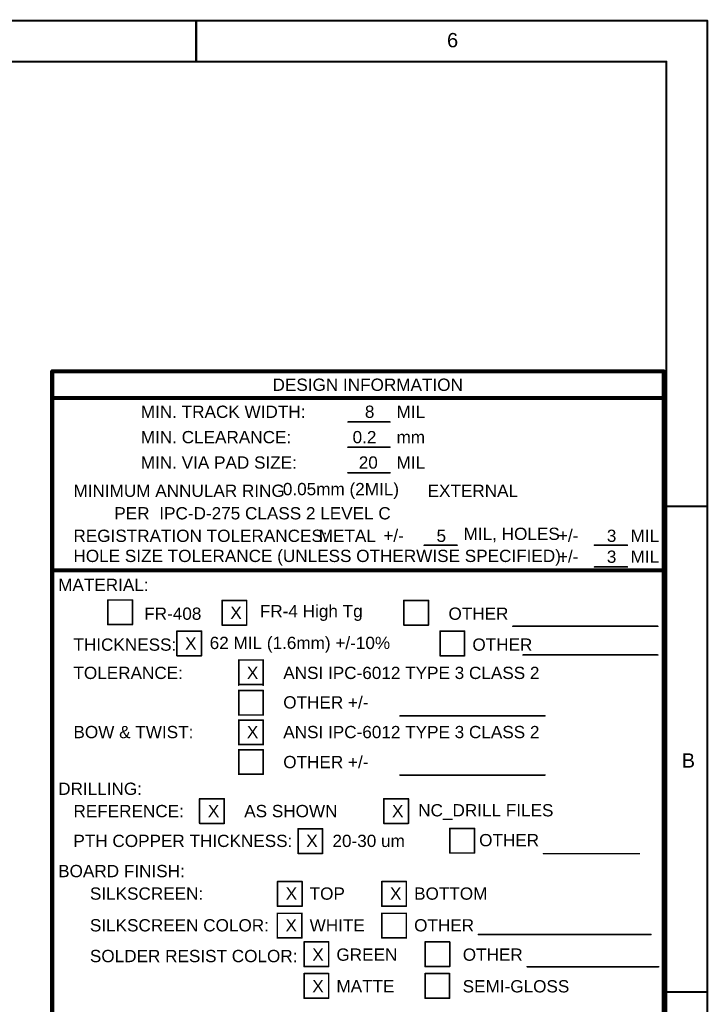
# Model space of a CAD drawing. Header units: inches. Extents: x -0.5 to 14.5, y -1.3 to 8.2.
# Tile 196 of 196: x 11.1 to 14.5, y 3.4 to 8.2. Entities that reach past the tile are written whole.
import ezdxf

# ---------------------------------------------------------------- set-up
doc = ezdxf.new("R2010")
doc.units = ezdxf.units.IN
doc.header["$MEASUREMENT"] = 0
doc.layers.add('M10 Fab Notes', color=56, linetype='Continuous')
doc.layers.add('M9 Title Sheet', color=56, linetype='Continuous')
doc.styles.add('Arial', font='txt', dxfattribs={"height": 0.2})

msp = doc.modelspace()

# ---------------------------------------------------------------- linework, layer by layer
at = {"layer": 'M10 Fab Notes'}
for points in [[(11.304, 0.871, 0.02, 0.02, 0), (11.304, 6.4512, 0.02, 0.02, 0)], [(11.304, 6.4512, 0.02, 0.02, 0), (14.295, 6.4512, 0.02, 0.02, 0)], [(14.295, 0.871, 0.02, 0.02, 0), (14.295, 6.4512, 0.02, 0.02, 0)], [(11.304, 6.3211, 0.02, 0.02, 0), (14.295, 6.3211, 0.02, 0.02, 0)], [(12.751, 6.204, 0.008, 0.008, 0), (12.9564, 6.204, 0.008, 0.008, 0)], [(12.751, 6.0808, 0.008, 0.008, 0), (12.9564, 6.0808, 0.008, 0.008, 0)], [(12.751, 5.9557, 0.008, 0.008, 0), (12.9564, 5.9557, 0.008, 0.008, 0)], [(13.124, 5.6013, 0.008, 0.008, 0), (13.2844, 5.6013, 0.008, 0.008, 0)], [(13.957, 5.6013, 0.008, 0.008, 0), (14.1174, 5.6013, 0.008, 0.008, 0)], [(13.957, 5.4951, 0.008, 0.008, 0), (14.1174, 5.4951, 0.008, 0.008, 0)], [(11.304, 5.4785, 0.02, 0.02, 0), (14.2955, 5.4785, 0.02, 0.02, 0)], [(11.5765, 5.2134, 0.008, 0.008, 0), (11.5765, 5.3334, 0.008, 0.008, 0)], [(11.5765, 5.3334, 0.008, 0.008, 0), (11.6965, 5.3334, 0.008, 0.008, 0)], [(11.6965, 5.2134, 0.008, 0.008, 0), (11.6965, 5.3334, 0.008, 0.008, 0)], [(12.1355, 5.211, 0.008, 0.008, 0), (12.1355, 5.331, 0.008, 0.008, 0)], [(12.1355, 5.331, 0.008, 0.008, 0), (12.2555, 5.331, 0.008, 0.008, 0)], [(12.2555, 5.211, 0.008, 0.008, 0), (12.2555, 5.331, 0.008, 0.008, 0)], [(13.0245, 5.211, 0.008, 0.008, 0), (13.0245, 5.331, 0.008, 0.008, 0)], [(13.0245, 5.331, 0.008, 0.008, 0), (13.1445, 5.331, 0.008, 0.008, 0)], [(13.1445, 5.211, 0.008, 0.008, 0), (13.1445, 5.331, 0.008, 0.008, 0)], [(11.5765, 5.2134, 0.008, 0.008, 0), (11.6965, 5.2134, 0.008, 0.008, 0)], [(12.1355, 5.211, 0.008, 0.008, 0), (12.2555, 5.211, 0.008, 0.008, 0)], [(13.0245, 5.211, 0.008, 0.008, 0), (13.1445, 5.211, 0.008, 0.008, 0)], [(13.5575, 5.2047, 0.008, 0.008, 0), (14.2665, 5.2047, 0.008, 0.008, 0)], [(11.9145, 5.061, 0.008, 0.008, 0), (11.9145, 5.181, 0.008, 0.008, 0)], [(11.9145, 5.181, 0.008, 0.008, 0), (12.0345, 5.181, 0.008, 0.008, 0)], [(12.0345, 5.061, 0.008, 0.008, 0), (12.0345, 5.181, 0.008, 0.008, 0)], [(13.2015, 5.061, 0.008, 0.008, 0), (13.2015, 5.181, 0.008, 0.008, 0)], [(13.2015, 5.181, 0.008, 0.008, 0), (13.3215, 5.181, 0.008, 0.008, 0)], [(13.3215, 5.061, 0.008, 0.008, 0), (13.3215, 5.181, 0.008, 0.008, 0)], [(11.9145, 5.061, 0.008, 0.008, 0), (12.0345, 5.061, 0.008, 0.008, 0)], [(13.2015, 5.061, 0.008, 0.008, 0), (13.3215, 5.061, 0.008, 0.008, 0)], [(13.6075, 5.0645, 0.008, 0.008, 0), (14.266, 5.0645, 0.008, 0.008, 0)], [(12.2165, 5.0399, 0.008, 0.008, 0), (12.3365, 5.0399, 0.008, 0.008, 0)], [(12.2165, 4.9169, 0.008, 0.008, 0), (12.2165, 5.0369, 0.008, 0.008, 0)], [(12.3365, 4.9169, 0.008, 0.008, 0), (12.3365, 5.0369, 0.008, 0.008, 0)], [(12.2165, 4.9199, 0.008, 0.008, 0), (12.3365, 4.9199, 0.008, 0.008, 0)], [(12.2165, 4.771, 0.008, 0.008, 0), (12.2165, 4.891, 0.008, 0.008, 0)], [(12.2165, 4.891, 0.008, 0.008, 0), (12.3365, 4.891, 0.008, 0.008, 0)], [(12.3365, 4.771, 0.008, 0.008, 0), (12.3365, 4.891, 0.008, 0.008, 0)], [(12.2165, 4.771, 0.008, 0.008, 0), (12.3365, 4.771, 0.008, 0.008, 0)], [(13.0055, 4.7667, 0.008, 0.008, 0), (13.7145, 4.7667, 0.008, 0.008, 0)], [(12.2165, 4.626, 0.008, 0.008, 0), (12.2165, 4.746, 0.008, 0.008, 0)], [(12.2165, 4.746, 0.008, 0.008, 0), (12.3365, 4.746, 0.008, 0.008, 0)], [(12.3365, 4.626, 0.008, 0.008, 0), (12.3365, 4.746, 0.008, 0.008, 0)], [(12.2165, 4.626, 0.008, 0.008, 0), (12.3365, 4.626, 0.008, 0.008, 0)], [(12.2165, 4.481, 0.008, 0.008, 0), (12.2165, 4.601, 0.008, 0.008, 0)], [(12.2165, 4.601, 0.008, 0.008, 0), (12.3365, 4.601, 0.008, 0.008, 0)], [(12.3365, 4.481, 0.008, 0.008, 0), (12.3365, 4.601, 0.008, 0.008, 0)], [(12.2165, 4.481, 0.008, 0.008, 0), (12.3365, 4.481, 0.008, 0.008, 0)], [(13.0055, 4.4773, 0.008, 0.008, 0), (13.7145, 4.4773, 0.008, 0.008, 0)], [(12.0255, 4.241, 0.008, 0.008, 0), (12.0255, 4.361, 0.008, 0.008, 0)], [(12.0255, 4.361, 0.008, 0.008, 0), (12.1455, 4.361, 0.008, 0.008, 0)], [(12.1455, 4.241, 0.008, 0.008, 0), (12.1455, 4.361, 0.008, 0.008, 0)], [(12.9265, 4.241, 0.008, 0.008, 0), (12.9265, 4.361, 0.008, 0.008, 0)], [(12.9265, 4.361, 0.008, 0.008, 0), (13.0465, 4.361, 0.008, 0.008, 0)], [(13.0465, 4.241, 0.008, 0.008, 0), (13.0465, 4.361, 0.008, 0.008, 0)], [(12.0255, 4.241, 0.008, 0.008, 0), (12.1455, 4.241, 0.008, 0.008, 0)], [(12.9265, 4.241, 0.008, 0.008, 0), (13.0465, 4.241, 0.008, 0.008, 0)], [(12.5071, 4.0943, 0.008, 0.008, 0), (12.5071, 4.2143, 0.008, 0.008, 0)], [(12.5071, 4.2143, 0.008, 0.008, 0), (12.6271, 4.2143, 0.008, 0.008, 0)], [(12.6271, 4.0943, 0.008, 0.008, 0), (12.6271, 4.2143, 0.008, 0.008, 0)], [(13.2495, 4.096, 0.008, 0.008, 0), (13.2495, 4.216, 0.008, 0.008, 0)], [(13.2495, 4.216, 0.008, 0.008, 0), (13.3695, 4.216, 0.008, 0.008, 0)], [(13.3695, 4.096, 0.008, 0.008, 0), (13.3695, 4.216, 0.008, 0.008, 0)], [(12.5071, 4.0943, 0.008, 0.008, 0), (12.6271, 4.0943, 0.008, 0.008, 0)], [(13.2495, 4.096, 0.008, 0.008, 0), (13.3695, 4.096, 0.008, 0.008, 0)], [(13.7075, 4.0928, 0.008, 0.008, 0), (14.1755, 4.0928, 0.008, 0.008, 0)], [(12.4065, 3.836, 0.008, 0.008, 0), (12.4065, 3.956, 0.008, 0.008, 0)], [(12.4065, 3.956, 0.008, 0.008, 0), (12.5265, 3.956, 0.008, 0.008, 0)], [(12.5265, 3.836, 0.008, 0.008, 0), (12.5265, 3.956, 0.008, 0.008, 0)], [(12.9165, 3.836, 0.008, 0.008, 0), (12.9165, 3.956, 0.008, 0.008, 0)], [(12.9165, 3.956, 0.008, 0.008, 0), (13.0365, 3.956, 0.008, 0.008, 0)], [(13.0365, 3.836, 0.008, 0.008, 0), (13.0365, 3.956, 0.008, 0.008, 0)], [(12.4055, 3.681, 0.008, 0.008, 0), (12.4055, 3.801, 0.008, 0.008, 0)], [(12.4055, 3.801, 0.008, 0.008, 0), (12.5255, 3.801, 0.008, 0.008, 0)], [(12.4065, 3.836, 0.008, 0.008, 0), (12.5265, 3.836, 0.008, 0.008, 0)], [(12.5255, 3.681, 0.008, 0.008, 0), (12.5255, 3.801, 0.008, 0.008, 0)], [(12.9165, 3.836, 0.008, 0.008, 0), (13.0365, 3.836, 0.008, 0.008, 0)], [(12.9165, 3.681, 0.008, 0.008, 0), (12.9165, 3.801, 0.008, 0.008, 0)], [(12.9165, 3.801, 0.008, 0.008, 0), (13.0365, 3.801, 0.008, 0.008, 0)], [(13.0365, 3.681, 0.008, 0.008, 0), (13.0365, 3.801, 0.008, 0.008, 0)], [(12.4055, 3.681, 0.008, 0.008, 0), (12.5255, 3.681, 0.008, 0.008, 0)], [(12.5365, 3.541, 0.008, 0.008, 0), (12.5365, 3.661, 0.008, 0.008, 0)], [(12.5365, 3.661, 0.008, 0.008, 0), (12.6565, 3.661, 0.008, 0.008, 0)], [(12.6565, 3.541, 0.008, 0.008, 0), (12.6565, 3.661, 0.008, 0.008, 0)], [(12.9165, 3.681, 0.008, 0.008, 0), (13.0365, 3.681, 0.008, 0.008, 0)], [(13.1285, 3.541, 0.008, 0.008, 0), (13.1285, 3.661, 0.008, 0.008, 0)], [(13.1285, 3.661, 0.008, 0.008, 0), (13.2485, 3.661, 0.008, 0.008, 0)], [(13.2485, 3.541, 0.008, 0.008, 0), (13.2485, 3.661, 0.008, 0.008, 0)], [(13.3895, 3.6973, 0.008, 0.008, 0), (14.2325, 3.6973, 0.008, 0.008, 0)], [(12.5365, 3.541, 0.008, 0.008, 0), (12.6565, 3.541, 0.008, 0.008, 0)], [(13.1285, 3.541, 0.008, 0.008, 0), (13.2485, 3.541, 0.008, 0.008, 0)], [(13.6275, 3.54, 0.008, 0.008, 0), (14.2705, 3.54, 0.008, 0.008, 0)], [(12.5365, 3.386, 0.008, 0.008, 0), (12.5365, 3.506, 0.008, 0.008, 0)], [(12.5365, 3.506, 0.008, 0.008, 0), (12.6565, 3.506, 0.008, 0.008, 0)], [(12.6565, 3.386, 0.008, 0.008, 0), (12.6565, 3.506, 0.008, 0.008, 0)], [(13.128, 3.386, 0.008, 0.008, 0), (13.128, 3.506, 0.008, 0.008, 0)], [(13.128, 3.506, 0.008, 0.008, 0), (13.248, 3.506, 0.008, 0.008, 0)], [(13.248, 3.386, 0.008, 0.008, 0), (13.248, 3.506, 0.008, 0.008, 0)], [(12.5365, 3.386, 0.008, 0.008, 0), (12.6565, 3.386, 0.008, 0.008, 0)], [(13.128, 3.386, 0.008, 0.008, 0), (13.248, 3.386, 0.008, 0.008, 0)]]:
    msp.add_lwpolyline(points, format="xyseb", dxfattribs=at)
for points in [[(11.299, 6.4512, 0.01, 0.01, 1), (11.309, 6.4512, 0.01, 0.01, 1)], [(11.299, 6.4512, 0.01, 0.01, 1), (11.309, 6.4512, 0.01, 0.01, 1)], [(14.29, 6.4512, 0.01, 0.01, 1), (14.3, 6.4512, 0.01, 0.01, 1)], [(14.29, 6.4512, 0.01, 0.01, 1), (14.3, 6.4512, 0.01, 0.01, 1)], [(11.299, 6.3211, 0.01, 0.01, 1), (11.309, 6.3211, 0.01, 0.01, 1)], [(14.29, 6.3211, 0.01, 0.01, 1), (14.3, 6.3211, 0.01, 0.01, 1)], [(12.749, 6.204, 0.004, 0.004, 1), (12.753, 6.204, 0.004, 0.004, 1)], [(12.9544, 6.204, 0.004, 0.004, 1), (12.9584, 6.204, 0.004, 0.004, 1)], [(12.749, 6.0808, 0.004, 0.004, 1), (12.753, 6.0808, 0.004, 0.004, 1)], [(12.9544, 6.0808, 0.004, 0.004, 1), (12.9584, 6.0808, 0.004, 0.004, 1)], [(12.749, 5.9557, 0.004, 0.004, 1), (12.753, 5.9557, 0.004, 0.004, 1)], [(12.9544, 5.9557, 0.004, 0.004, 1), (12.9584, 5.9557, 0.004, 0.004, 1)], [(13.122, 5.6013, 0.004, 0.004, 1), (13.126, 5.6013, 0.004, 0.004, 1)], [(13.2824, 5.6013, 0.004, 0.004, 1), (13.2864, 5.6013, 0.004, 0.004, 1)], [(13.955, 5.6013, 0.004, 0.004, 1), (13.959, 5.6013, 0.004, 0.004, 1)], [(14.1154, 5.6013, 0.004, 0.004, 1), (14.1194, 5.6013, 0.004, 0.004, 1)], [(13.955, 5.4951, 0.004, 0.004, 1), (13.959, 5.4951, 0.004, 0.004, 1)], [(14.1154, 5.4951, 0.004, 0.004, 1), (14.1194, 5.4951, 0.004, 0.004, 1)], [(11.299, 5.4785, 0.01, 0.01, 1), (11.309, 5.4785, 0.01, 0.01, 1)], [(14.2905, 5.4785, 0.01, 0.01, 1), (14.3005, 5.4785, 0.01, 0.01, 1)], [(11.5745, 5.3334, 0.004, 0.004, 1), (11.5785, 5.3334, 0.004, 0.004, 1)], [(11.5745, 5.3334, 0.004, 0.004, 1), (11.5785, 5.3334, 0.004, 0.004, 1)], [(11.6945, 5.3334, 0.004, 0.004, 1), (11.6985, 5.3334, 0.004, 0.004, 1)], [(11.6945, 5.3334, 0.004, 0.004, 1), (11.6985, 5.3334, 0.004, 0.004, 1)], [(12.1335, 5.331, 0.004, 0.004, 1), (12.1375, 5.331, 0.004, 0.004, 1)], [(12.1335, 5.331, 0.004, 0.004, 1), (12.1375, 5.331, 0.004, 0.004, 1)], [(12.2535, 5.331, 0.004, 0.004, 1), (12.2575, 5.331, 0.004, 0.004, 1)], [(12.2535, 5.331, 0.004, 0.004, 1), (12.2575, 5.331, 0.004, 0.004, 1)], [(13.0225, 5.331, 0.004, 0.004, 1), (13.0265, 5.331, 0.004, 0.004, 1)], [(13.0225, 5.331, 0.004, 0.004, 1), (13.0265, 5.331, 0.004, 0.004, 1)], [(13.1425, 5.331, 0.004, 0.004, 1), (13.1465, 5.331, 0.004, 0.004, 1)], [(13.1425, 5.331, 0.004, 0.004, 1), (13.1465, 5.331, 0.004, 0.004, 1)], [(11.5745, 5.2134, 0.004, 0.004, 1), (11.5785, 5.2134, 0.004, 0.004, 1)], [(11.5745, 5.2134, 0.004, 0.004, 1), (11.5785, 5.2134, 0.004, 0.004, 1)], [(11.6945, 5.2134, 0.004, 0.004, 1), (11.6985, 5.2134, 0.004, 0.004, 1)], [(11.6945, 5.2134, 0.004, 0.004, 1), (11.6985, 5.2134, 0.004, 0.004, 1)], [(12.1335, 5.211, 0.004, 0.004, 1), (12.1375, 5.211, 0.004, 0.004, 1)], [(12.1335, 5.211, 0.004, 0.004, 1), (12.1375, 5.211, 0.004, 0.004, 1)], [(12.2535, 5.211, 0.004, 0.004, 1), (12.2575, 5.211, 0.004, 0.004, 1)], [(12.2535, 5.211, 0.004, 0.004, 1), (12.2575, 5.211, 0.004, 0.004, 1)], [(13.0225, 5.211, 0.004, 0.004, 1), (13.0265, 5.211, 0.004, 0.004, 1)], [(13.0225, 5.211, 0.004, 0.004, 1), (13.0265, 5.211, 0.004, 0.004, 1)], [(13.1425, 5.211, 0.004, 0.004, 1), (13.1465, 5.211, 0.004, 0.004, 1)], [(13.1425, 5.211, 0.004, 0.004, 1), (13.1465, 5.211, 0.004, 0.004, 1)], [(13.5555, 5.2047, 0.004, 0.004, 1), (13.5595, 5.2047, 0.004, 0.004, 1)], [(14.2645, 5.2047, 0.004, 0.004, 1), (14.2685, 5.2047, 0.004, 0.004, 1)], [(11.9125, 5.181, 0.004, 0.004, 1), (11.9165, 5.181, 0.004, 0.004, 1)], [(11.9125, 5.181, 0.004, 0.004, 1), (11.9165, 5.181, 0.004, 0.004, 1)], [(12.0325, 5.181, 0.004, 0.004, 1), (12.0365, 5.181, 0.004, 0.004, 1)], [(12.0325, 5.181, 0.004, 0.004, 1), (12.0365, 5.181, 0.004, 0.004, 1)], [(13.1995, 5.181, 0.004, 0.004, 1), (13.2035, 5.181, 0.004, 0.004, 1)], [(13.1995, 5.181, 0.004, 0.004, 1), (13.2035, 5.181, 0.004, 0.004, 1)], [(13.3195, 5.181, 0.004, 0.004, 1), (13.3235, 5.181, 0.004, 0.004, 1)], [(13.3195, 5.181, 0.004, 0.004, 1), (13.3235, 5.181, 0.004, 0.004, 1)], [(11.9125, 5.061, 0.004, 0.004, 1), (11.9165, 5.061, 0.004, 0.004, 1)], [(11.9125, 5.061, 0.004, 0.004, 1), (11.9165, 5.061, 0.004, 0.004, 1)], [(12.0325, 5.061, 0.004, 0.004, 1), (12.0365, 5.061, 0.004, 0.004, 1)], [(12.0325, 5.061, 0.004, 0.004, 1), (12.0365, 5.061, 0.004, 0.004, 1)], [(13.1995, 5.061, 0.004, 0.004, 1), (13.2035, 5.061, 0.004, 0.004, 1)], [(13.1995, 5.061, 0.004, 0.004, 1), (13.2035, 5.061, 0.004, 0.004, 1)], [(13.3195, 5.061, 0.004, 0.004, 1), (13.3235, 5.061, 0.004, 0.004, 1)], [(13.3195, 5.061, 0.004, 0.004, 1), (13.3235, 5.061, 0.004, 0.004, 1)], [(13.6055, 5.0645, 0.004, 0.004, 1), (13.6095, 5.0645, 0.004, 0.004, 1)], [(14.264, 5.0645, 0.004, 0.004, 1), (14.268, 5.0645, 0.004, 0.004, 1)], [(12.2145, 5.0399, 0.004, 0.004, 1), (12.2185, 5.0399, 0.004, 0.004, 1)], [(12.2145, 5.0369, 0.004, 0.004, 1), (12.2185, 5.0369, 0.004, 0.004, 1)], [(12.3345, 5.0399, 0.004, 0.004, 1), (12.3385, 5.0399, 0.004, 0.004, 1)], [(12.3345, 5.0369, 0.004, 0.004, 1), (12.3385, 5.0369, 0.004, 0.004, 1)], [(12.2145, 4.9199, 0.004, 0.004, 1), (12.2185, 4.9199, 0.004, 0.004, 1)], [(12.2145, 4.9169, 0.004, 0.004, 1), (12.2185, 4.9169, 0.004, 0.004, 1)], [(12.3345, 4.9199, 0.004, 0.004, 1), (12.3385, 4.9199, 0.004, 0.004, 1)], [(12.3345, 4.9169, 0.004, 0.004, 1), (12.3385, 4.9169, 0.004, 0.004, 1)], [(12.2145, 4.891, 0.004, 0.004, 1), (12.2185, 4.891, 0.004, 0.004, 1)], [(12.2145, 4.891, 0.004, 0.004, 1), (12.2185, 4.891, 0.004, 0.004, 1)], [(12.3345, 4.891, 0.004, 0.004, 1), (12.3385, 4.891, 0.004, 0.004, 1)], [(12.3345, 4.891, 0.004, 0.004, 1), (12.3385, 4.891, 0.004, 0.004, 1)], [(12.2145, 4.771, 0.004, 0.004, 1), (12.2185, 4.771, 0.004, 0.004, 1)], [(12.2145, 4.771, 0.004, 0.004, 1), (12.2185, 4.771, 0.004, 0.004, 1)], [(12.3345, 4.771, 0.004, 0.004, 1), (12.3385, 4.771, 0.004, 0.004, 1)], [(12.3345, 4.771, 0.004, 0.004, 1), (12.3385, 4.771, 0.004, 0.004, 1)], [(13.0035, 4.7667, 0.004, 0.004, 1), (13.0075, 4.7667, 0.004, 0.004, 1)], [(13.7125, 4.7667, 0.004, 0.004, 1), (13.7165, 4.7667, 0.004, 0.004, 1)], [(12.2145, 4.746, 0.004, 0.004, 1), (12.2185, 4.746, 0.004, 0.004, 1)], [(12.2145, 4.746, 0.004, 0.004, 1), (12.2185, 4.746, 0.004, 0.004, 1)], [(12.3345, 4.746, 0.004, 0.004, 1), (12.3385, 4.746, 0.004, 0.004, 1)], [(12.3345, 4.746, 0.004, 0.004, 1), (12.3385, 4.746, 0.004, 0.004, 1)], [(12.2145, 4.626, 0.004, 0.004, 1), (12.2185, 4.626, 0.004, 0.004, 1)], [(12.2145, 4.626, 0.004, 0.004, 1), (12.2185, 4.626, 0.004, 0.004, 1)], [(12.3345, 4.626, 0.004, 0.004, 1), (12.3385, 4.626, 0.004, 0.004, 1)], [(12.3345, 4.626, 0.004, 0.004, 1), (12.3385, 4.626, 0.004, 0.004, 1)], [(12.2145, 4.601, 0.004, 0.004, 1), (12.2185, 4.601, 0.004, 0.004, 1)], [(12.2145, 4.601, 0.004, 0.004, 1), (12.2185, 4.601, 0.004, 0.004, 1)], [(12.3345, 4.601, 0.004, 0.004, 1), (12.3385, 4.601, 0.004, 0.004, 1)], [(12.3345, 4.601, 0.004, 0.004, 1), (12.3385, 4.601, 0.004, 0.004, 1)], [(12.2145, 4.481, 0.004, 0.004, 1), (12.2185, 4.481, 0.004, 0.004, 1)], [(12.2145, 4.481, 0.004, 0.004, 1), (12.2185, 4.481, 0.004, 0.004, 1)], [(12.3345, 4.481, 0.004, 0.004, 1), (12.3385, 4.481, 0.004, 0.004, 1)], [(12.3345, 4.481, 0.004, 0.004, 1), (12.3385, 4.481, 0.004, 0.004, 1)], [(13.0035, 4.4773, 0.004, 0.004, 1), (13.0075, 4.4773, 0.004, 0.004, 1)], [(13.7125, 4.4773, 0.004, 0.004, 1), (13.7165, 4.4773, 0.004, 0.004, 1)], [(12.0235, 4.361, 0.004, 0.004, 1), (12.0275, 4.361, 0.004, 0.004, 1)], [(12.0235, 4.361, 0.004, 0.004, 1), (12.0275, 4.361, 0.004, 0.004, 1)], [(12.1435, 4.361, 0.004, 0.004, 1), (12.1475, 4.361, 0.004, 0.004, 1)], [(12.1435, 4.361, 0.004, 0.004, 1), (12.1475, 4.361, 0.004, 0.004, 1)], [(12.9245, 4.361, 0.004, 0.004, 1), (12.9285, 4.361, 0.004, 0.004, 1)], [(12.9245, 4.361, 0.004, 0.004, 1), (12.9285, 4.361, 0.004, 0.004, 1)], [(13.0445, 4.361, 0.004, 0.004, 1), (13.0485, 4.361, 0.004, 0.004, 1)], [(13.0445, 4.361, 0.004, 0.004, 1), (13.0485, 4.361, 0.004, 0.004, 1)], [(12.0235, 4.241, 0.004, 0.004, 1), (12.0275, 4.241, 0.004, 0.004, 1)], [(12.0235, 4.241, 0.004, 0.004, 1), (12.0275, 4.241, 0.004, 0.004, 1)], [(12.1435, 4.241, 0.004, 0.004, 1), (12.1475, 4.241, 0.004, 0.004, 1)], [(12.1435, 4.241, 0.004, 0.004, 1), (12.1475, 4.241, 0.004, 0.004, 1)], [(12.9245, 4.241, 0.004, 0.004, 1), (12.9285, 4.241, 0.004, 0.004, 1)], [(12.9245, 4.241, 0.004, 0.004, 1), (12.9285, 4.241, 0.004, 0.004, 1)], [(13.0445, 4.241, 0.004, 0.004, 1), (13.0485, 4.241, 0.004, 0.004, 1)], [(13.0445, 4.241, 0.004, 0.004, 1), (13.0485, 4.241, 0.004, 0.004, 1)], [(12.5051, 4.2143, 0.004, 0.004, 1), (12.5091, 4.2143, 0.004, 0.004, 1)], [(12.5051, 4.2143, 0.004, 0.004, 1), (12.5091, 4.2143, 0.004, 0.004, 1)], [(12.6251, 4.2143, 0.004, 0.004, 1), (12.6291, 4.2143, 0.004, 0.004, 1)], [(12.6251, 4.2143, 0.004, 0.004, 1), (12.6291, 4.2143, 0.004, 0.004, 1)], [(13.2475, 4.216, 0.004, 0.004, 1), (13.2515, 4.216, 0.004, 0.004, 1)], [(13.2475, 4.216, 0.004, 0.004, 1), (13.2515, 4.216, 0.004, 0.004, 1)], [(13.3675, 4.216, 0.004, 0.004, 1), (13.3715, 4.216, 0.004, 0.004, 1)], [(13.3675, 4.216, 0.004, 0.004, 1), (13.3715, 4.216, 0.004, 0.004, 1)], [(12.5051, 4.0943, 0.004, 0.004, 1), (12.5091, 4.0943, 0.004, 0.004, 1)], [(12.5051, 4.0943, 0.004, 0.004, 1), (12.5091, 4.0943, 0.004, 0.004, 1)], [(12.6251, 4.0943, 0.004, 0.004, 1), (12.6291, 4.0943, 0.004, 0.004, 1)], [(12.6251, 4.0943, 0.004, 0.004, 1), (12.6291, 4.0943, 0.004, 0.004, 1)], [(13.2475, 4.096, 0.004, 0.004, 1), (13.2515, 4.096, 0.004, 0.004, 1)], [(13.2475, 4.096, 0.004, 0.004, 1), (13.2515, 4.096, 0.004, 0.004, 1)], [(13.3675, 4.096, 0.004, 0.004, 1), (13.3715, 4.096, 0.004, 0.004, 1)], [(13.3675, 4.096, 0.004, 0.004, 1), (13.3715, 4.096, 0.004, 0.004, 1)], [(13.7055, 4.0928, 0.004, 0.004, 1), (13.7095, 4.0928, 0.004, 0.004, 1)], [(14.1735, 4.0928, 0.004, 0.004, 1), (14.1775, 4.0928, 0.004, 0.004, 1)], [(12.4045, 3.956, 0.004, 0.004, 1), (12.4085, 3.956, 0.004, 0.004, 1)], [(12.4045, 3.956, 0.004, 0.004, 1), (12.4085, 3.956, 0.004, 0.004, 1)], [(12.5245, 3.956, 0.004, 0.004, 1), (12.5285, 3.956, 0.004, 0.004, 1)], [(12.5245, 3.956, 0.004, 0.004, 1), (12.5285, 3.956, 0.004, 0.004, 1)], [(12.9145, 3.956, 0.004, 0.004, 1), (12.9185, 3.956, 0.004, 0.004, 1)], [(12.9145, 3.956, 0.004, 0.004, 1), (12.9185, 3.956, 0.004, 0.004, 1)], [(13.0345, 3.956, 0.004, 0.004, 1), (13.0385, 3.956, 0.004, 0.004, 1)], [(13.0345, 3.956, 0.004, 0.004, 1), (13.0385, 3.956, 0.004, 0.004, 1)], [(12.4035, 3.801, 0.004, 0.004, 1), (12.4075, 3.801, 0.004, 0.004, 1)], [(12.4035, 3.801, 0.004, 0.004, 1), (12.4075, 3.801, 0.004, 0.004, 1)], [(12.4045, 3.836, 0.004, 0.004, 1), (12.4085, 3.836, 0.004, 0.004, 1)], [(12.4045, 3.836, 0.004, 0.004, 1), (12.4085, 3.836, 0.004, 0.004, 1)], [(12.5235, 3.801, 0.004, 0.004, 1), (12.5275, 3.801, 0.004, 0.004, 1)], [(12.5235, 3.801, 0.004, 0.004, 1), (12.5275, 3.801, 0.004, 0.004, 1)], [(12.5245, 3.836, 0.004, 0.004, 1), (12.5285, 3.836, 0.004, 0.004, 1)], [(12.5245, 3.836, 0.004, 0.004, 1), (12.5285, 3.836, 0.004, 0.004, 1)], [(12.9145, 3.836, 0.004, 0.004, 1), (12.9185, 3.836, 0.004, 0.004, 1)], [(12.9145, 3.836, 0.004, 0.004, 1), (12.9185, 3.836, 0.004, 0.004, 1)], [(12.9145, 3.801, 0.004, 0.004, 1), (12.9185, 3.801, 0.004, 0.004, 1)], [(12.9145, 3.801, 0.004, 0.004, 1), (12.9185, 3.801, 0.004, 0.004, 1)], [(13.0345, 3.836, 0.004, 0.004, 1), (13.0385, 3.836, 0.004, 0.004, 1)], [(13.0345, 3.836, 0.004, 0.004, 1), (13.0385, 3.836, 0.004, 0.004, 1)], [(13.0345, 3.801, 0.004, 0.004, 1), (13.0385, 3.801, 0.004, 0.004, 1)], [(13.0345, 3.801, 0.004, 0.004, 1), (13.0385, 3.801, 0.004, 0.004, 1)], [(12.4035, 3.681, 0.004, 0.004, 1), (12.4075, 3.681, 0.004, 0.004, 1)], [(12.4035, 3.681, 0.004, 0.004, 1), (12.4075, 3.681, 0.004, 0.004, 1)], [(12.5235, 3.681, 0.004, 0.004, 1), (12.5275, 3.681, 0.004, 0.004, 1)], [(12.5235, 3.681, 0.004, 0.004, 1), (12.5275, 3.681, 0.004, 0.004, 1)], [(12.5345, 3.661, 0.004, 0.004, 1), (12.5385, 3.661, 0.004, 0.004, 1)], [(12.5345, 3.661, 0.004, 0.004, 1), (12.5385, 3.661, 0.004, 0.004, 1)], [(12.6545, 3.661, 0.004, 0.004, 1), (12.6585, 3.661, 0.004, 0.004, 1)], [(12.6545, 3.661, 0.004, 0.004, 1), (12.6585, 3.661, 0.004, 0.004, 1)], [(12.9145, 3.681, 0.004, 0.004, 1), (12.9185, 3.681, 0.004, 0.004, 1)], [(12.9145, 3.681, 0.004, 0.004, 1), (12.9185, 3.681, 0.004, 0.004, 1)], [(13.0345, 3.681, 0.004, 0.004, 1), (13.0385, 3.681, 0.004, 0.004, 1)], [(13.0345, 3.681, 0.004, 0.004, 1), (13.0385, 3.681, 0.004, 0.004, 1)], [(13.1265, 3.661, 0.004, 0.004, 1), (13.1305, 3.661, 0.004, 0.004, 1)], [(13.1265, 3.661, 0.004, 0.004, 1), (13.1305, 3.661, 0.004, 0.004, 1)], [(13.2465, 3.661, 0.004, 0.004, 1), (13.2505, 3.661, 0.004, 0.004, 1)], [(13.2465, 3.661, 0.004, 0.004, 1), (13.2505, 3.661, 0.004, 0.004, 1)], [(13.3875, 3.6973, 0.004, 0.004, 1), (13.3915, 3.6973, 0.004, 0.004, 1)], [(14.2305, 3.6973, 0.004, 0.004, 1), (14.2345, 3.6973, 0.004, 0.004, 1)], [(12.5345, 3.541, 0.004, 0.004, 1), (12.5385, 3.541, 0.004, 0.004, 1)], [(12.5345, 3.541, 0.004, 0.004, 1), (12.5385, 3.541, 0.004, 0.004, 1)], [(12.6545, 3.541, 0.004, 0.004, 1), (12.6585, 3.541, 0.004, 0.004, 1)], [(12.6545, 3.541, 0.004, 0.004, 1), (12.6585, 3.541, 0.004, 0.004, 1)], [(13.1265, 3.541, 0.004, 0.004, 1), (13.1305, 3.541, 0.004, 0.004, 1)], [(13.1265, 3.541, 0.004, 0.004, 1), (13.1305, 3.541, 0.004, 0.004, 1)], [(13.2465, 3.541, 0.004, 0.004, 1), (13.2505, 3.541, 0.004, 0.004, 1)], [(13.2465, 3.541, 0.004, 0.004, 1), (13.2505, 3.541, 0.004, 0.004, 1)], [(13.6255, 3.54, 0.004, 0.004, 1), (13.6295, 3.54, 0.004, 0.004, 1)], [(14.2685, 3.54, 0.004, 0.004, 1), (14.2725, 3.54, 0.004, 0.004, 1)], [(12.5345, 3.506, 0.004, 0.004, 1), (12.5385, 3.506, 0.004, 0.004, 1)], [(12.5345, 3.506, 0.004, 0.004, 1), (12.5385, 3.506, 0.004, 0.004, 1)], [(12.6545, 3.506, 0.004, 0.004, 1), (12.6585, 3.506, 0.004, 0.004, 1)], [(12.6545, 3.506, 0.004, 0.004, 1), (12.6585, 3.506, 0.004, 0.004, 1)], [(13.126, 3.506, 0.004, 0.004, 1), (13.13, 3.506, 0.004, 0.004, 1)], [(13.126, 3.506, 0.004, 0.004, 1), (13.13, 3.506, 0.004, 0.004, 1)], [(13.246, 3.506, 0.004, 0.004, 1), (13.25, 3.506, 0.004, 0.004, 1)], [(13.246, 3.506, 0.004, 0.004, 1), (13.25, 3.506, 0.004, 0.004, 1)], [(12.5345, 3.386, 0.004, 0.004, 1), (12.5385, 3.386, 0.004, 0.004, 1)], [(12.5345, 3.386, 0.004, 0.004, 1), (12.5385, 3.386, 0.004, 0.004, 1)], [(12.6545, 3.386, 0.004, 0.004, 1), (12.6585, 3.386, 0.004, 0.004, 1)], [(12.6545, 3.386, 0.004, 0.004, 1), (12.6585, 3.386, 0.004, 0.004, 1)], [(13.126, 3.386, 0.004, 0.004, 1), (13.13, 3.386, 0.004, 0.004, 1)], [(13.126, 3.386, 0.004, 0.004, 1), (13.13, 3.386, 0.004, 0.004, 1)], [(13.246, 3.386, 0.004, 0.004, 1), (13.25, 3.386, 0.004, 0.004, 1)], [(13.246, 3.386, 0.004, 0.004, 1), (13.25, 3.386, 0.004, 0.004, 1)]]:
    msp.add_lwpolyline(points, format="xyseb", close=True, dxfattribs=at)
at = {"layer": 'M9 Title Sheet'}
for points in [[(-0.4915, 8.1665, 0.01, 0.01, 0), (14.5085, 8.1665, 0.01, 0.01, 0)], [(12.0085, 7.9665, 0.01, 0.01, 0), (12.0085, 8.1665, 0.01, 0.01, 0)], [(14.5085, -1.3335, 0.01, 0.01, 0), (14.5085, 8.1665, 0.01, 0.01, 0)], [(-0.2915, 7.9665, 0.01, 0.01, 0), (14.3085, 7.9665, 0.01, 0.01, 0)], [(14.3085, -1.1335, 0.01, 0.01, 0), (14.3085, 7.9665, 0.01, 0.01, 0)], [(14.3085, 5.7915, 0.01, 0.01, 0), (14.5085, 5.7915, 0.01, 0.01, 0)], [(14.3085, 3.4165, 0.01, 0.01, 0), (14.5085, 3.4165, 0.01, 0.01, 0)]]:
    msp.add_lwpolyline(points, format="xyseb", dxfattribs=at)
for points in [[(12.006, 8.1665, 0.005, 0.005, 1), (12.011, 8.1665, 0.005, 0.005, 1)], [(14.506, 8.1665, 0.005, 0.005, 1), (14.511, 8.1665, 0.005, 0.005, 1)], [(14.506, 8.1665, 0.005, 0.005, 1), (14.511, 8.1665, 0.005, 0.005, 1)], [(12.006, 7.9665, 0.005, 0.005, 1), (12.011, 7.9665, 0.005, 0.005, 1)], [(14.306, 7.9665, 0.005, 0.005, 1), (14.311, 7.9665, 0.005, 0.005, 1)], [(14.306, 7.9665, 0.005, 0.005, 1), (14.311, 7.9665, 0.005, 0.005, 1)], [(14.306, 5.7915, 0.005, 0.005, 1), (14.311, 5.7915, 0.005, 0.005, 1)], [(14.506, 5.7915, 0.005, 0.005, 1), (14.511, 5.7915, 0.005, 0.005, 1)], [(14.306, 3.4165, 0.005, 0.005, 1), (14.311, 3.4165, 0.005, 0.005, 1)], [(14.506, 3.4165, 0.005, 0.005, 1), (14.511, 3.4165, 0.005, 0.005, 1)]]:
    msp.add_lwpolyline(points, format="xyseb", close=True, dxfattribs=at)

# ---------------------------------------------------------------- texts
at = {"layer": 'M10 Fab Notes', "style": 'Arial'}
for s, p in [('DESIGN INFORMATION', (12.382, 6.3562)), ('MIN. TRACK WIDTH:', (11.7375, 6.224)), ('8', (12.8337, 6.2241)), ('MIL', (12.9885, 6.224)), ('MIN. CLEARANCE:', (11.7375, 6.0999)), ('0.2', (12.7737, 6.0999)), ('mm', (12.9885, 6.0999)), ('MIN. VIA PAD SIZE:', (11.7375, 5.9758)), ('20', (12.8037, 5.9758)), ('MIL', (12.9885, 5.9758)), ('MINIMUM ANNULAR RING', (11.4082, 5.8377)), ('0.05mm (2MIL)', (12.4325, 5.8459)), ('EXTERNAL', (13.1405, 5.8377)), ('PER', (11.6082, 5.7275)), ('IPC-D-275 CLASS 2 LEVEL C', (11.8282, 5.7275)), ('+/-', (12.924, 5.6185)), ('MIL, HOLES', (13.3165, 5.6271)), ('+/-', (13.778, 5.6185)), ('REGISTRATION TOLERANCES:', (11.4082, 5.6174)), ('METAL', (12.608, 5.6174)), ('5', (13.1842, 5.6174)), ('3', (14.0172, 5.6174)), ('MIL', (14.1335, 5.6174)), ('HOLE SIZE TOLERANCE (UNLESS OTHERWISE SPECIFIED):', (11.4082, 5.5191)), ('+/-', (13.778, 5.5162)), ('3', (14.0172, 5.5152)), ('MIL', (14.1335, 5.5152)), ('MATERIAL:', (11.3335, 5.3775)), ('FR-408', (11.7545, 5.2365)), ('X', (12.1755, 5.241)), ('FR-4 High Tg', (12.3199, 5.249)), ('OTHER', (13.2425, 5.2365)), ('62 MIL (1.6mm) +/-10%', (12.0746, 5.0935)), ('THICKNESS:', (11.4082, 5.0852)), ('X', (11.9545, 5.091)), ('OTHER', (13.3595, 5.0852)), ('TOLERANCE:', (11.4082, 4.9469)), ('X', (12.2565, 4.9469)), ('ANSI IPC-6012 TYPE 3 CLASS 2', (12.4345, 4.9469)), ('OTHER +/-', (12.4345, 4.8027)), ('BOW & TWIST:', (11.4082, 4.6575)), ('X', (12.2565, 4.6575)), ('ANSI IPC-6012 TYPE 3 CLASS 2', (12.4345, 4.6575)), ('OTHER +/-', (12.4345, 4.5108)), ('DRILLING:', (11.3335, 4.3802)), ('NC_DRILL FILES', (13.0945, 4.275)), ('REFERENCE:', (11.4082, 4.2711)), ('X', (12.0655, 4.271)), ('AS SHOWN', (12.2435, 4.2711)), ('X', (12.9665, 4.2711)), ('OTHER', (13.3925, 4.1289)), ('PTH COPPER THICKNESS:', (11.4079, 4.1253)), ('X', (12.5471, 4.1253)), ('20-30 um', (12.6751, 4.1253)), ('BOARD FINISH:', (11.3335, 3.9777)), ('SILKSCREEN:', (11.4887, 3.8676)), ('X', (12.4465, 3.8676)), ('TOP', (12.5635, 3.8676)), ('X', (12.9565, 3.8676)), ('BOTTOM', (13.0745, 3.8676)), ('SILKSCREEN COLOR:', (11.4887, 3.7124)), ('X', (12.4455, 3.7124)), ('WHITE', (12.5635, 3.7124)), ('OTHER', (13.0745, 3.7124)), ('SOLDER RESIST COLOR:', (11.4887, 3.5621)), ('X', (12.5765, 3.569)), ('GREEN', (12.6945, 3.569)), ('OTHER', (13.3125, 3.569)), ('X', (12.5765, 3.4147)), ('MATTE', (12.6945, 3.4147)), ('SEMI-GLOSS', (13.312, 3.4141))]:
    msp.add_text(s, height=0.06, dxfattribs=at).set_placement(p)
at = {"layer": 'M9 Title Sheet', "style": 'Arial'}
for s, p in [('6', (13.2355, 8.0365)), ('B', (14.3835, 4.5135))]:
    msp.add_text(s, height=0.07, dxfattribs=at).set_placement(p)

doc.saveas('drawing.dxf')
